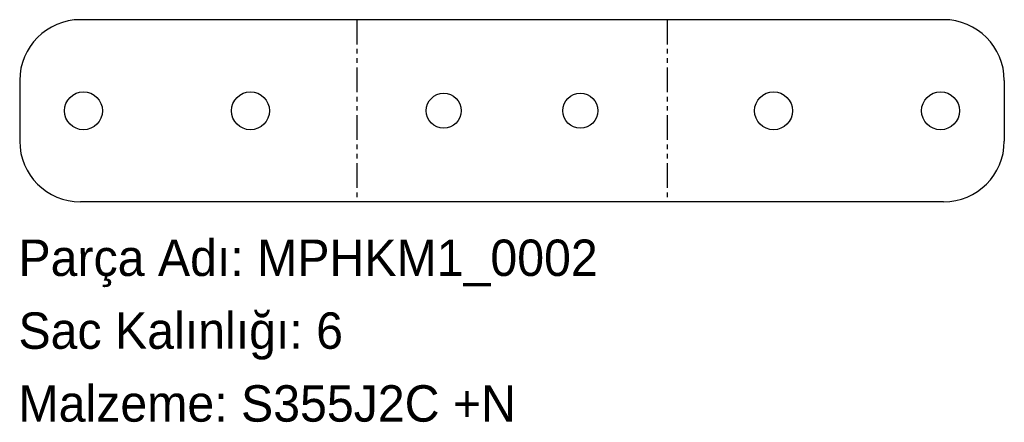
# Model space of a CAD drawing. Header units: millimetres. Extents: x 0 to 325, y -72 to 60.
import ezdxf

# ---------------------------------------------------------------- set-up
doc = ezdxf.new("R2010")
doc.units = ezdxf.units.MM
for name, pattern in [('SLD-İki-Kısa-Kesik-Çizgili-Uzun-Kesik-Çizgi', [15.748, 8.128, -1.524, 1.524, -1.524, 1.524, -1.524]), ('SLD-Katı', [0]), ('SLD-Sürekli', [0])]:
    doc.linetypes.add(name, pattern=pattern)
doc.layers.add('METIN', color=96, linetype='SLD-Katı')
doc.styles.add('SLDTEXTSTYLE0', font='ARIAL.TTF', dxfattribs={"width": 0.948, "bigfont": 'bigfont'})
doc.styles.add('SLDTEXTSTYLE1', font='ARIAL.TTF', dxfattribs={"width": 0.948})

msp = doc.modelspace()

# ---------------------------------------------------------------- linework, layer by layer
at = {"color": 7, "linetype": 'SLD-Sürekli', "lineweight": 25}
for p, q in [((304.67, 60.4), (20.4, 60.4)), ((0.4, 40.4), (0.4, 20.4)), ((324.67, 40.4), (324.67, 20.4)), ((304.67, 0.4), (20.4, 0.4))]:
    msp.add_line(p, q, dxfattribs=at)
at = {"color": 7, "linetype": 'SLD-İki-Kısa-Kesik-Çizgili-Uzun-Kesik-Çizgi'}
for p, q in [((111.47, 60.4), (111.47, 0.4)), ((213.61, 60.4), (213.61, 0.4))]:
    msp.add_line(p, q, dxfattribs=at)
at = {"color": 7, "linetype": 'SLD-Sürekli', "lineweight": 25}
for centre, radius in [((21.4, 30.4), 6.25), ((76.4, 30.4), 6.25), ((140.04, 30.4), 5.75), ((185.04, 30.4), 5.75), ((248.67, 30.4), 6.25), ((303.67, 30.4), 6.25)]:
    msp.add_circle(centre, radius, dxfattribs=at)
for centre, start, end in [((20.4, 40.4), 90, 180), ((304.67, 40.4), 0, 90), ((20.4, 20.4), 180, 270), ((304.67, 20.4), 270, 0)]:
    msp.add_arc(centre, 20, start, end, dxfattribs=at)

# ---------------------------------------------------------------- texts
at = {"layer": 'METIN', "char_height": 12, "attachment_point": 1}
for s, insert, style in [('Parça Adı: MPHKM1_0002', (0, -12.03), 'SLDTEXTSTYLE0'), ('Sac Kalınlığı: 6', (0, -36.03), 'SLDTEXTSTYLE0'), ('Malzeme: S355J2C +N', (0, -60.03), 'SLDTEXTSTYLE1')]:
    msp.add_mtext(s, dxfattribs=dict(at, insert=insert, style=style))

doc.saveas('drawing.dxf')
